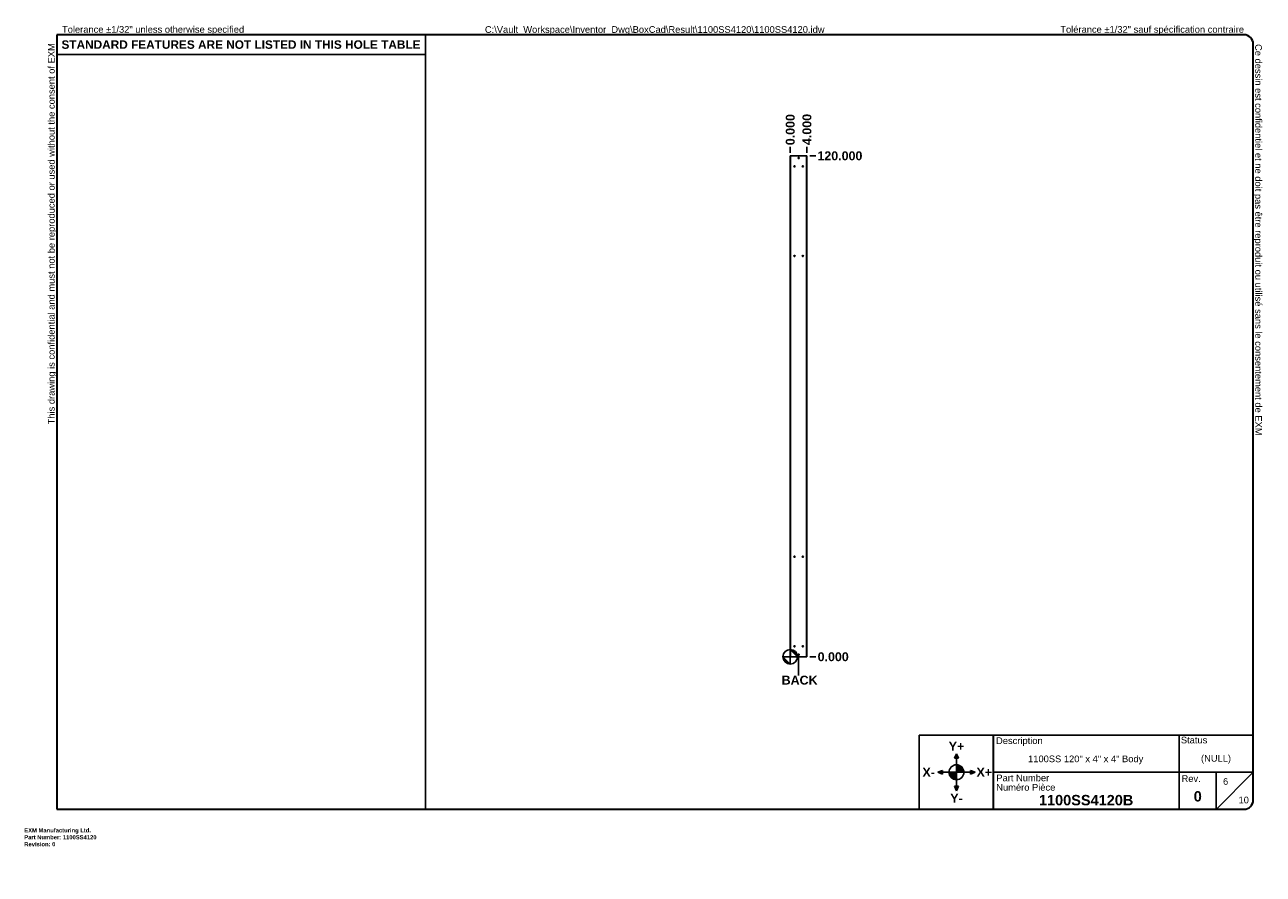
# Model space of a CAD drawing. Header units: inches. Extents: x 0 to 297, y -11 to 192.
import ezdxf

# ---------------------------------------------------------------- set-up
doc = ezdxf.new("R2010")
doc.units = ezdxf.units.IN
doc.header["$LTSCALE"] = 17.777778
doc.header["$MEASUREMENT"] = 0
doc.layers.get('0').update_dxf_attribs({"lineweight": 25})
for name, color, linetype, lineweight in [('Dimensions(ANSI)', 7, 'Continuous', 25), ('Sketch Geometry(ANSI)', 7, 'Continuous', 25), ('Symbols(ANSI)', 7, 'Continuous', 25), ('Visible Edges(ANSI)', 7, 'Continuous', 25), ('Visible Tangent Edges(ANSI)', 7, 'Continuous', 25)]:
    doc.layers.add(name, color=color, linetype=linetype, lineweight=lineweight)
doc.layers.add('Hatch', color=179, linetype='Continuous', lineweight=9, true_color=0x1e1e47)
doc.styles.add('Current-ANSI', font='arial.ttf')
doc.styles.add('Dimension-ANSI', font='arialbd.ttf')
doc.styles.get("Standard").update_dxf_attribs({"font": 'arialbd.ttf'})
doc.styles.add('Text Style44', font='arialbd.ttf')
doc.dimstyles.new('INCH-ANSI', dxfattribs={"dimscale": 17.777778, "dimtxt": 0.12, "dimasz": 0.098425, "dimexe": 0.04, "dimexo": 0.04, "dimgap": 0.031496, "dimtad": 0, "dimtih": 1, "dimtoh": 1, "dimdec": 3, "dimrnd": 1e-08, "dimzin": 0, "dimdsep": 46, "dimtxsty": 'Dimension-ANSI', "dimcen": 0.09, "dimdle": 0.312, "dimclrd": 179, "dimclre": 179, "dimclrt": 7, "dimadec": 1, "dimazin": 0, "dimtfac": 1, "dimtdec": 3, "dimtofl": 0, "dimtmove": 0, "dimatfit": 3, "dimfxl": 1, "dimtolj": 1, "dimtzin": 4, "dimlwd": 25, "dimlwe": 25, "dimarcsym": 0})
doc.dimstyles.new('INCH-ANSI-VERTICAL', dxfattribs={"dimscale": 17.777778, "dimtxt": 0.12, "dimasz": 0.098425, "dimexe": 0.04, "dimexo": 0.04, "dimgap": 0.031496, "dimtad": 0, "dimtih": 1, "dimtoh": 1, "dimdec": 3, "dimrnd": 1e-08, "dimzin": 0, "dimdsep": 46, "dimtxsty": 'Dimension-ANSI', "dimcen": 0.09, "dimdle": 0.312, "dimclrd": 179, "dimclre": 179, "dimclrt": 7, "dimadec": 1, "dimazin": 0, "dimtfac": 1, "dimtdec": 3, "dimtofl": 0, "dimtmove": 0, "dimatfit": 3, "dimfxl": 1, "dimtolj": 1, "dimtzin": 4, "dimlwd": 25, "dimlwe": 25, "dimarcsym": 0})

# ---------------------------------------------------------------- blocks, each defined once
blk = doc.blocks.new('Origin Indicator Symbol3')
at = {"layer": 'Dimensions(ANSI)'}
h = blk.add_hatch(color=7, dxfattribs=at)
edge = h.paths.add_edge_path(flags=0)
edge.add_line((10.323, 2.408), (10.422, 2.31))
edge.add_arc((10.323, 2.31), 0.0984, 0, 90)
h = blk.add_hatch(color=7, dxfattribs=at)
edge = h.paths.add_edge_path(flags=0)
edge.add_line((10.323, 2.212), (10.225, 2.31))
edge.add_arc((10.323, 2.31), 0.0984, 180, 270)
at = {"layer": 'Dimensions(ANSI)', "color": 7, "linetype": 'Continuous'}
for p, q in [((10.323, 2.408), (10.422, 2.31)), ((10.323, 2.212), (10.225, 2.31))]:
    blk.add_line(p, q, dxfattribs=at)
at = {"layer": 'Dimensions(ANSI)', "color": 7, "linetype": 'Continuous', "flags": 128}
for points in [[(10.323, 2.31), (10.422, 2.31), (10.323, 2.408), (10.323, 2.31)], [(10.323, 2.31), (10.323, 2.408), (10.323, 2.212), (10.323, 2.31)], [(10.323, 2.31), (10.323, 2.212), (10.225, 2.31), (10.323, 2.31)], [(10.323, 2.31), (10.225, 2.31), (10.323, 2.31), (10.323, 2.31)]]:
    blk.add_lwpolyline(points, dxfattribs=at)
at = {"layer": 'Dimensions(ANSI)', "color": 7, "linetype": 'Continuous'}
blk.add_circle((10.323, 2.31), 0.0984, dxfattribs=at)
for start, end in [(0, 90), (180, 270)]:
    blk.add_arc((10.323, 2.31), 0.0984, start, end, dxfattribs=at)
at = {"layer": 'Dimensions(ANSI)', "color": 7}
for points in [[(10.323, 2.31), (10.422, 2.31), (10.323, 2.408), (10.323, 2.31)], [(10.323, 2.31), (10.323, 2.408), (10.323, 2.212), (10.323, 2.31)], [(10.323, 2.31), (10.323, 2.212), (10.225, 2.31), (10.323, 2.31)], [(10.323, 2.31), (10.225, 2.31), (10.323, 2.31)]]:
    blk.add_solid(points, dxfattribs=at)
blk = doc.blocks.new('Borders EXM - B (Inch) - B')
at = {"layer": 'Sketch Geometry(ANSI)', "linetype": 'Continuous', "lineweight": 35}
for p, q in [((16.438, 10.692), (0.437, 10.692)), ((0.437, 10.692), (0.437, 0.255)), ((16.562, 0.38), (16.562, 10.567)), ((0.437, 0.255), (16.438, 0.255))]:
    blk.add_line(p, q, dxfattribs=at)
at = {"layer": 'Sketch Geometry(ANSI)'}
for p, q in [((5.406, 10.692), (5.406, 0.255)), ((0.437, 10.428), (5.406, 10.428))]:
    blk.add_line(p, q, dxfattribs=at)
at = {"layer": 'Sketch Geometry(ANSI)', "linetype": 'Continuous', "lineweight": 35}
for centre, start, end in [((16.438, 10.567), 0, 90), ((16.438, 0.38), 270, 0)]:
    blk.add_arc(centre, 0.125, start, end, dxfattribs=at)
at = {"layer": 'Symbols(ANSI)', "color": 7, "char_height": 0.09, "attachment_point": 7, "style": 'Current-ANSI'}
for s, insert, rotation in [('This drawing is confidential and must not be reproduced or used without the consent of EXM', (0.437, 5.442), 90), ('Ce dessin est confidentiel et ne doit pas être reproduit ou utilisé sans le consentement de EXM', (16.562, 10.567), 270)]:
    blk.add_mtext(s, dxfattribs=dict(at, insert=insert, rotation=rotation))
for s, insert in [('Tolerance ±1/32" unless otherwise specified', (0.509, 10.692)), ('Tolérance ±1/32" sauf spécification contraire', (13.963, 10.692))]:
    blk.add_mtext(s, dxfattribs=dict(at, insert=insert))
at = {"layer": 'Symbols(ANSI)', "color": 7, "insert": (2.921, 10.559), "char_height": 0.114, "width": 4.96908, "attachment_point": 5, "style": 'Dimension-ANSI'}
blk.add_mtext('\\fArial|b1|i0;{\\H0.1140;STANDARD FEATURES ARE NOT LISTED IN THIS HOLE TABLE}', dxfattribs=at)
at = {"layer": 'Symbols(ANSI)', "color": 7, "style": 'Current-ANSI'}
blk.add_attdef('FILENAME_AND_PATH_001', (6.208, 10.718), '', height=0.09, dxfattribs=at)
blk = doc.blocks.new('Title Blocks EXM-2 - ANSI B')
at = {"layer": 'Hatch'}
for points in [[(12.725, 0.94), (12.75, 0.94), (12.75, 1)], [(12.775, 0.94), (12.75, 1), (12.75, 0.94)], [(12.56, 0.75), (12.56, 0.775), (12.5, 0.75)], [(12.56, 0.75), (12.5, 0.75), (12.56, 0.725)], [(12.94, 0.75), (13, 0.75), (12.94, 0.775)], [(12.94, 0.75), (12.94, 0.725), (13, 0.75)], [(12.75, 0.56), (12.725, 0.56), (12.75, 0.5)], [(12.75, 0.56), (12.75, 0.5), (12.775, 0.56)]]:
    blk.add_hatch(color=7, dxfattribs=at).paths.add_polyline_path(points)
h = blk.add_hatch(color=7, dxfattribs=at)
edge = h.paths.add_edge_path()
edge.add_line((12.75, 0.85), (12.75, 0.75))
edge.add_line((12.75, 0.75), (12.85, 0.75))
edge.add_arc((12.75, 0.75), 0.1, 0, 90)
h = blk.add_hatch(color=7, dxfattribs=at)
edge = h.paths.add_edge_path()
edge.add_line((12.75, 0.65), (12.75, 0.75))
edge.add_line((12.75, 0.75), (12.65, 0.75))
edge.add_arc((12.75, 0.75), 0.1, 180, 270)
at = {"layer": 'Sketch Geometry(ANSI)'}
for p, q in [((12.249, 1.25), (16.749, 1.25)), ((12.249, 0.25), (12.249, 1.25)), ((15.749, 1.25), (15.749, 0.75)), ((16.749, 1.25), (16.749, 0.375)), ((12.75, 1), (12.725, 0.94)), ((12.725, 0.94), (12.775, 0.94)), ((12.75, 0.85), (12.75, 1)), ((12.775, 0.94), (12.75, 1)), ((12.75, 0.75), (12.75, 0.85)), ((12.5, 0.75), (12.56, 0.775)), ((12.65, 0.75), (12.5, 0.75)), ((12.56, 0.725), (12.5, 0.75)), ((12.56, 0.775), (12.56, 0.725)), ((12.75, 0.75), (12.65, 0.75)), ((12.75, 0.75), (12.85, 0.75)), ((12.75, 0.75), (12.75, 0.65)), ((12.85, 0.75), (13, 0.75)), ((13, 0.75), (12.94, 0.775)), ((12.94, 0.775), (12.94, 0.725)), ((12.94, 0.725), (13, 0.75)), ((15.749, 0.75), (13.249, 0.75)), ((16.249, 0.75), (15.749, 0.75)), ((15.749, 0.75), (15.749, 0.25)), ((16.249, 0.25), (16.249, 0.75)), ((16.249, 0.75), (16.749, 0.75)), ((16.249, 0.25), (16.749, 0.75)), ((12.775, 0.56), (12.725, 0.56)), ((12.725, 0.56), (12.75, 0.5)), ((12.75, 0.65), (12.75, 0.5)), ((12.75, 0.5), (12.775, 0.56)), ((13.249, 0.25), (12.249, 0.25)), ((16.624, 0.25), (13.249, 0.25))]:
    blk.add_line(p, q, dxfattribs=at)
at = {"layer": 'Sketch Geometry(ANSI)', "linetype": 'Continuous', "lineweight": 35}
blk.add_line((13.249, 0.25), (13.249, 1.25), dxfattribs=at)
at = {"layer": 'Sketch Geometry(ANSI)'}
blk.add_circle((12.75, 0.75), 0.1, dxfattribs=at)
blk.add_arc((16.624, 0.375), 0.125, 270, 0, dxfattribs=at)
at = {"layer": 'Symbols(ANSI)', "color": 7}
for s, insert, char_height, attachment_point, style in [('Description', (13.283, 1.103), 0.09, 7, 'Current-ANSI'), ('Status', (15.774, 1.137), 0.09, 7, 'Current-ANSI'), ('\\fArial|b1|i0;Y+', (12.75, 1.1), 0.12, 5, 'Dimension-ANSI'), ('\\fArial|b1|i0;X-', (12.375, 0.75), 0.12, 5, 'Dimension-ANSI'), ('\\fArial|b1|i0;X+', (13.125, 0.75), 0.12, 5, 'Dimension-ANSI'), ('Part Number', (13.287, 0.627), 0.09, 7, 'Current-ANSI'), ('Numéro Pièce', (13.286, 0.5), 0.09, 7, 'Current-ANSI'), ('\\fArial|b1|i0;Y-', (12.75, 0.4), 0.12, 5, 'Dimension-ANSI')]:
    blk.add_mtext(s, dxfattribs=dict(at, insert=insert, char_height=char_height, attachment_point=attachment_point, style=style))
at = {"layer": 'Symbols(ANSI)', "color": 7, "insert": (15.783, 0.618), "char_height": 0.09, "width": 0.25854, "attachment_point": 7, "style": 'Current-ANSI'}
blk.add_mtext('Rev.', dxfattribs=at)
at = {"layer": 'Symbols(ANSI)', "color": 7}
for tag, p, height, style in [('IDW_DESC_IAM_001', (13.715, 0.885), 0.09, 'Current-ANSI'), ('DESIGN_STATE_001', (16.045, 0.893), 0.09, 'Current-ANSI'), ('Sheet_Number_001', (16.342, 0.581), 0.09, 'Current-ANSI'), ('IDW_NAME_IAM_001', (13.861, 0.304), 0.14, 'Text Style44'), ('IDW_REV_001', (15.947, 0.355), 0.14, 'Text Style44'), ('Number_of_sheets_001', (16.551, 0.331), 0.09, 'Current-ANSI')]:
    blk.add_attdef(tag, p, '', height=height, dxfattribs=dict(at, style=style))
blk = doc.blocks.new('*D11')
at = {"layer": 'Defpoints', "color": 0, "linetype": 'Continuous', "transparency": 16777216}
for p in [(183.53, 163.2), (183.53, 161.07), (183.53, 161.07)]:
    blk.add_point(p, dxfattribs=at)
at = {"layer": 'Dimensions(ANSI)', "color": 179, "linetype": 'Continuous', "lineweight": 25, "true_color": 0x262658, "transparency": 16777216}
blk.add_line((183.53, 161.78), (183.53, 163.2), dxfattribs=at)
at = {"layer": 'Dimensions(ANSI)', "color": 7, "linetype": 'Continuous', "lineweight": 25, "transparency": 16777216, "insert": (183.53, 167.35), "char_height": 2.133, "attachment_point": 5, "rotation": 90, "style": 'Dimension-ANSI'}
blk.add_mtext('\\A1;0.000', dxfattribs=at)
blk = doc.blocks.new('*D12')
at = {"layer": 'Defpoints', "color": 0, "linetype": 'Continuous', "transparency": 16777216}
for p in [(183.53, 161.07), (187.53, 163.2), (187.53, 161.07)]:
    blk.add_point(p, dxfattribs=at)
at = {"layer": 'Dimensions(ANSI)', "color": 179, "linetype": 'Continuous', "lineweight": 25, "true_color": 0x262658, "transparency": 16777216}
blk.add_line((187.53, 161.78), (187.53, 163.2), dxfattribs=at)
at = {"layer": 'Dimensions(ANSI)', "color": 7, "linetype": 'Continuous', "lineweight": 25, "transparency": 16777216, "insert": (187.53, 167.39), "char_height": 2.133, "attachment_point": 5, "rotation": 90, "style": 'Dimension-ANSI'}
blk.add_mtext('\\A1;4.000', dxfattribs=at)
blk = doc.blocks.new('*D13')
at = {"layer": 'Defpoints', "color": 0, "linetype": 'Continuous', "transparency": 16777216}
for p in [(187.53, 41.07), (187.53, 41.07), (189.66, 41.07)]:
    blk.add_point(p, dxfattribs=at)
at = {"layer": 'Dimensions(ANSI)', "color": 179, "linetype": 'Continuous', "lineweight": 25, "true_color": 0x262658, "transparency": 16777216}
blk.add_line((188.24, 41.07), (189.66, 41.07), dxfattribs=at)
at = {"layer": 'Dimensions(ANSI)', "color": 7, "linetype": 'Continuous', "lineweight": 25, "transparency": 16777216, "insert": (193.81, 41.07), "char_height": 2.133, "attachment_point": 5, "style": 'Dimension-ANSI'}
blk.add_mtext('\\A1;0.000', dxfattribs=at)
blk = doc.blocks.new('*D14')
at = {"layer": 'Defpoints', "color": 0, "linetype": 'Continuous', "transparency": 16777216}
for p in [(187.53, 161.07), (189.66, 161.07), (187.53, 41.07)]:
    blk.add_point(p, dxfattribs=at)
at = {"layer": 'Dimensions(ANSI)', "color": 179, "linetype": 'Continuous', "lineweight": 25, "true_color": 0x262658, "transparency": 16777216}
blk.add_line((188.24, 161.07), (189.66, 161.07), dxfattribs=at)
at = {"layer": 'Dimensions(ANSI)', "color": 7, "linetype": 'Continuous', "lineweight": 25, "transparency": 16777216, "insert": (195.42, 161.07), "char_height": 2.1333, "attachment_point": 5, "style": 'Dimension-ANSI'}
blk.add_mtext('\\A1;120.000', dxfattribs=at)
blk = doc.blocks.new('Datum Identifier15')
at = {"layer": 'Symbols(ANSI)', "color": 7, "linetype": 'Continuous', "lineweight": 25}
for p, q in [((10.436, 2.212), (10.436, 2.31)), ((10.436, 2.212), (10.436, 2.242)), ((10.436, 2.242), (10.436, 2.058))]:
    blk.add_line(p, q, dxfattribs=at)
at = {"layer": 'Symbols(ANSI)', "color": 7, "insert": (10.207, 1.934), "char_height": 0.12, "attachment_point": 7, "style": 'Dimension-ANSI'}
blk.add_mtext('BACK', dxfattribs=at)

msp = doc.modelspace()

# ---------------------------------------------------------------- linework, layer by layer
at = {"layer": 'Visible Edges(ANSI)'}
for p, q in [((183.5275, 161.0663), (183.6135, 161.0663)), ((183.5275, 41.0663), (183.5275, 161.0663)), ((187.4415, 161.0663), (183.6135, 161.0663)), ((187.5275, 161.0663), (187.4415, 161.0663)), ((187.5275, 161.0663), (187.5275, 41.0663)), ((183.5275, 41.0663), (183.6135, 41.0663)), ((183.6135, 41.0663), (187.4415, 41.0663)), ((187.5275, 41.0663), (187.4415, 41.0663))]:
    msp.add_line(p, q, dxfattribs=at)
for centre in [(185.5275, 160.5663), (184.5275, 158.5663), (186.5275, 158.5663), (184.5275, 137.0663), (186.5275, 137.0663), (184.5275, 65.0663), (186.5275, 65.0663), (184.5275, 43.5663), (185.5275, 41.5663), (186.5275, 43.5663)]:
    msp.add_circle(centre, 0.1405, dxfattribs=at)
at = {"layer": 'Visible Tangent Edges(ANSI)'}
for p, q in [((183.6135, 161.0663), (183.6135, 41.0663)), ((187.4415, 41.0663), (187.4415, 161.0663))]:
    msp.add_line(p, q, dxfattribs=at)

# ---------------------------------------------------------------- block references
at = {"xscale": 17.77777777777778, "yscale": 17.77777777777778, "zscale": 17.77777777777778}
for name, p, values in [('Borders EXM - B (Inch) - B', (0, 0), {'FILENAME_AND_PATH_001': 'C:\\Vault_Workspace\\Inventor_Dwg\\BoxCad\\Result\\1100SS4120\\1100SS4120.idw'}), ('Title Blocks EXM-2 - ANSI B', (-3.3124, 0.0808), {'IDW_REV_001': '0', 'Sheet_Number_001': '6', 'Number_of_sheets_001': '10', 'IDW_DESC_IAM_001': '1100SS 120" x 4" x 4" Body', 'DESIGN_STATE_001': '(NULL)', 'IDW_NAME_IAM_001': '1100SS4120B'})]:
    msp.add_blockref(name, p, dxfattribs=at).add_auto_attribs(values)
at = {"layer": 'Dimensions(ANSI)', "xscale": 17.77777777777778, "yscale": 17.77777777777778, "zscale": 17.77777777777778}
msp.add_blockref('Origin Indicator Symbol3', (0, 0), dxfattribs=at)
at = {"layer": 'Symbols(ANSI)', "xscale": 17.77777777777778, "yscale": 17.77777777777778, "zscale": 17.77777777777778}
msp.add_blockref('Datum Identifier15', (0, 0), dxfattribs=at)

# ---------------------------------------------------------------- texts
at = {"insert": (0, 0), "char_height": 1, "attachment_point": 1}
msp.add_mtext_dynamic_manual_height_columns('EXM Manufacturing Ltd.\\PPart Number: 1100SS4120\\PRevision: 0', width=6.990976, gutter_width=1, heights=[0], dxfattribs=at).dxf.set("width", 100)

# ---------------------------------------------------------------- dimensions: what is measured, and where the dimension line sits
at = {"layer": 'Dimensions(ANSI)', "color": 179, "linetype": 'Continuous', "lineweight": 25, "true_color": 0x262658}
for feature_location, offset, dtype, origin, dimstyle, picture, middle in [((183.5274574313, 161.0662962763), (0, 2.1333333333), 1, (183.5274574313, 161.0662962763), 'INCH-ANSI-VERTICAL', '*D11', (183.5274574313, 167.3524656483)), ((187.5275, 161.0663), (0, 2.1333), 1, (183.5275, 161.0663), 'INCH-ANSI-VERTICAL', '*D12', (187.5275, 167.3874)), ((187.5275, 161.0663), (2.1333, 0), 0, (187.5275, 41.0663), 'INCH-ANSI', '*D14', (195.4158, 161.0663)), ((187.5274574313, 41.0662962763), (2.1333333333, 0), 0, (187.5274574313, 41.0662962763), 'INCH-ANSI', '*D13', (193.8136268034, 41.0662962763))]:
    dim = msp.add_ordinate_dim(feature_location=feature_location, offset=offset, dtype=dtype, origin=origin, dimstyle=dimstyle, override={"dimgap": 0.031496, "dimtad": 0, "dimdec": 3, "dimtol": 0, "dimlim": 0, "dimtp": 0, "dimtm": 0, "dimtdec": 3}, dxfattribs=at)
    dim.commit()
    dim.dimension.update_dxf_attribs({"geometry": picture, "text_midpoint": middle})

doc.saveas('drawing.dxf')
